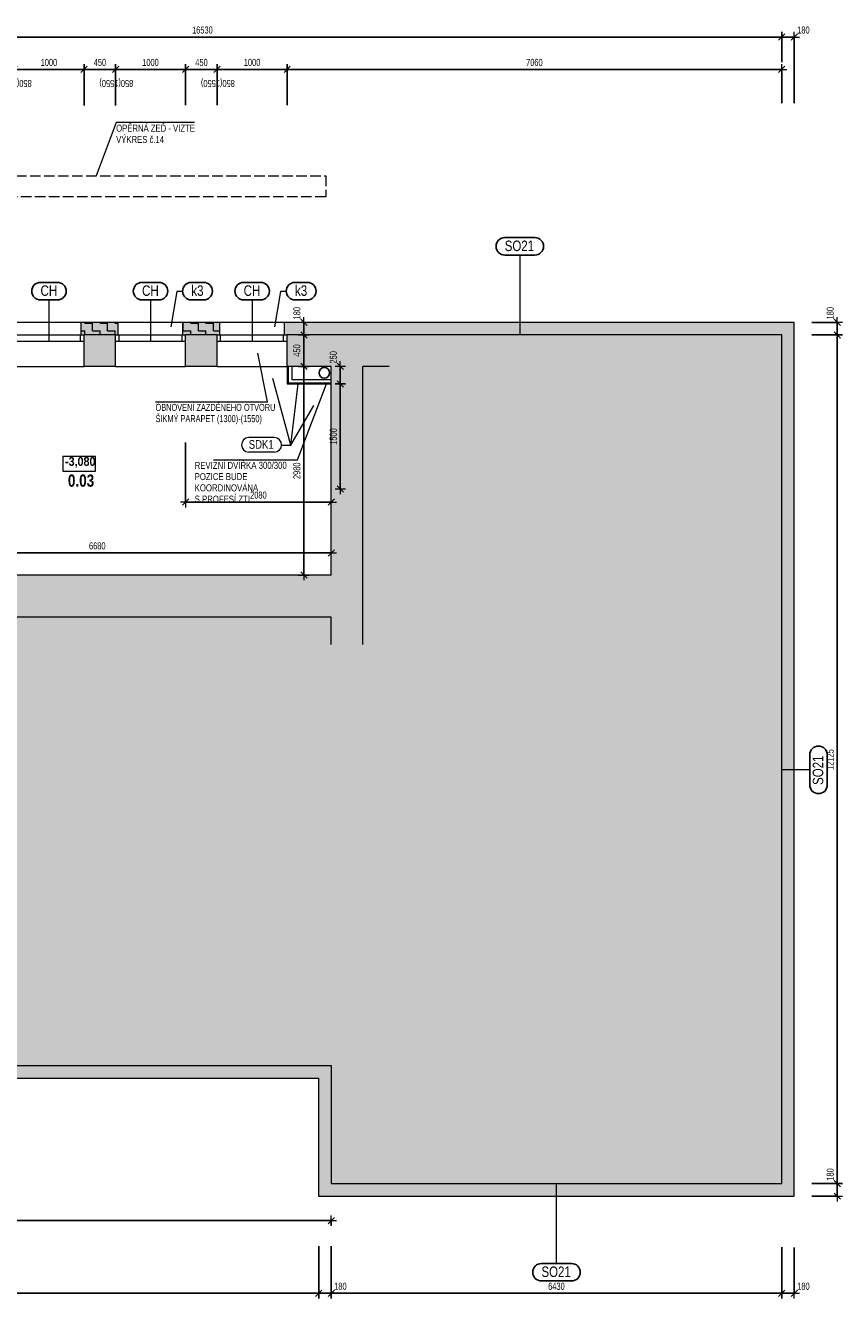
# Model space of a CAD drawing. Header units: millimetres. Extents: x -97971 to 48677, y -63570 to -5533.
# Tile 28 of 65: x -65972 to -54308, y -25274 to -7084. Entities that reach past the tile are written whole.
import ezdxf

# ---------------------------------------------------------------- set-up
doc = ezdxf.new("R2010")
doc.units = ezdxf.units.MM
doc.header["$PDMODE"] = 65
doc.linetypes.add('Carkovana 2x_1', pattern=[200, 150, -50])
for name, color, linetype, lineweight in [('XR$1$1.PP - NÁVRH_1', 7, 'Continuous', 25), ('XR$2$KOTY_1', 7, 'Continuous', 25), ('XR$4$VÝPLNĚ_1', 7, 'Continuous', 25), ('XR$7$FILING ___1', 7, 'Continuous', 25), ('XR$8$TZB ___1', 7, 'Continuous', 25)]:
    doc.layers.add(name, color=color, linetype=linetype, lineweight=lineweight)
doc.styles.add('ARIAL', font='ARIAL.TTF')
doc.styles.add('Arial Black', font='Arial Black')
doc.styles.add('ARIALNARROW', font='ARIALN.TTF')
doc.dimstyles.new('DIMSTYLE_3', dxfattribs={"dimtxt": 100, "dimasz": 150, "dimexe": 0, "dimexo": 0, "dimgap": 50, "dimtad": 2, "dimdec": 0, "dimrnd": 5, "dimzin": 12, "dimdsep": 46, "dimtxsty": 'ARIALNARROW', "dimblk1": 'ALL_ML_STRICH', "dimblk2": 'ALL_ML_STRICH', "dimsah": 1, "dimcen": 0, "dimclrd": 6, "dimclre": 6, "dimclrt": 6, "dimadec": 0, "dimazin": 0, "dimtfac": 1, "dimtdec": 0, "dimtix": 1, "dimtmove": 2, "dimatfit": 3, "dimfxl": 0, "dimtzin": 0, "dimlwd": 0, "dimlwe": 13, "dimarcsym": 0})
doc.dimstyles.new('DIMSTYLE_5', dxfattribs={"dimtxt": 100, "dimasz": 150, "dimexe": 0, "dimexo": 0, "dimgap": 50, "dimtad": 2, "dimdec": 0, "dimrnd": 5, "dimzin": 12, "dimdsep": 46, "dimtxsty": 'ARIALNARROW', "dimblk1": 'ALL_ML_STRICH', "dimblk2": 'ALL_ML_STRICH', "dimsah": 1, "dimcen": 0, "dimclrd": 6, "dimclre": 6, "dimclrt": 6, "dimadec": 0, "dimazin": 0, "dimtfac": 1, "dimtdec": 0, "dimtix": 1, "dimtmove": 2, "dimatfit": 3, "dimfxl": 0, "dimtvp": 1.2, "dimtzin": 0, "dimlwd": 0, "dimlwe": 13, "dimarcsym": 0})
pattern_1 = [(0, (216, 216), (108, 108), [108, -108]), (90, (216, 216), (-108, 108), [108, -108])]

# ---------------------------------------------------------------- blocks, each defined once
blk = doc.blocks.new('ALL_ML_STRICH')
at = {"color": 0, "linetype": 'ByBlock', "lineweight": -2}
for p, q in [((-1, 0), (0.5, 0)), ((-0.3, -0.3), (0.3, 0.3)), ((0, -0.5), (0, 0.5))]:
    blk.add_line(p, q, dxfattribs=at)
blk = doc.blocks.new('*D207')
at = {"layer": 'DEFPOINTS', "color": 6, "linetype": 'Continuous', "lineweight": 13}
for p in [(-63726, -11326), (-61997, -11326), (-63686, -11506)]:
    blk.add_point(p, dxfattribs=at)
at = {"layer": 'XR$2$KOTY_1', "color": 6, "linetype": 'Continuous', "lineweight": -2}
for p, q in [((-61997, -11326), (-61997, -11326)), ((-61997, -11326), (-61997, -11506)), ((-61997, -11506), (-61997, -11506))]:
    blk.add_line(p, q, dxfattribs=at)
at = {"layer": 'XR$2$KOTY_1', "color": 6, "linetype": 'Continuous', "lineweight": 13, "xscale": 150, "yscale": 150, "zscale": 150}
for p, rotation in [((-61997, -11326), 90), ((-61997, -11506), 270)]:
    blk.add_blockref('ALL_ML_STRICH', p, dxfattribs=dict(at, rotation=rotation))
at = {"layer": 'XR$2$KOTY_1', "color": 6, "linetype": 'Continuous', "lineweight": 13, "insert": (-62097, -11196), "char_height": 100, "width": 243.43, "attachment_point": 5, "rotation": 90, "style": 'ARIALNARROW'}
blk.add_mtext('\\W0.81;\\A1;{180}', dxfattribs=at)
blk = doc.blocks.new('*D208')
at = {"layer": 'DEFPOINTS', "color": 6, "linetype": 'Continuous', "lineweight": 13}
for p in [(-63686, -11506), (-61997, -11506), (-61606, -11956)]:
    blk.add_point(p, dxfattribs=at)
at = {"layer": 'XR$2$KOTY_1', "color": 6, "linetype": 'Continuous', "lineweight": -2}
for p, q in [((-61997, -11506), (-61997, -11506)), ((-61997, -11506), (-61997, -11956)), ((-61997, -11956), (-61997, -11956))]:
    blk.add_line(p, q, dxfattribs=at)
at = {"layer": 'XR$2$KOTY_1', "color": 6, "linetype": 'Continuous', "lineweight": 13, "xscale": 150, "yscale": 150, "zscale": 150}
for p, rotation in [((-61997, -11506), 90), ((-61997, -11956), 270)]:
    blk.add_blockref('ALL_ML_STRICH', p, dxfattribs=dict(at, rotation=rotation))
at = {"layer": 'XR$2$KOTY_1', "color": 6, "linetype": 'Continuous', "lineweight": 13, "insert": (-62097, -11729), "char_height": 100, "width": 243.43, "attachment_point": 5, "rotation": 90, "style": 'ARIALNARROW'}
blk.add_mtext('\\W0.81;\\A1;{450}', dxfattribs=at)
blk = doc.blocks.new('*D209')
at = {"layer": 'DEFPOINTS', "color": 6, "linetype": 'Continuous', "lineweight": 13}
for p in [(-61997, -11956), (-61606, -11956), (-61606, -14936)]:
    blk.add_point(p, dxfattribs=at)
at = {"layer": 'XR$2$KOTY_1', "color": 6, "linetype": 'Continuous', "lineweight": -2}
for p, q in [((-61997, -11956), (-61997, -11956)), ((-61997, -11956), (-61997, -14936)), ((-61997, -14936), (-61997, -14936))]:
    blk.add_line(p, q, dxfattribs=at)
at = {"layer": 'XR$2$KOTY_1', "color": 6, "linetype": 'Continuous', "lineweight": 13, "xscale": 150, "yscale": 150, "zscale": 150}
for p, rotation in [((-61997, -11956), 90), ((-61997, -14936), 270)]:
    blk.add_blockref('ALL_ML_STRICH', p, dxfattribs=dict(at, rotation=rotation))
at = {"layer": 'XR$2$KOTY_1', "color": 6, "linetype": 'Continuous', "lineweight": 13, "insert": (-62097, -13447), "char_height": 100, "width": 324.57, "attachment_point": 5, "rotation": 90, "style": 'ARIALNARROW'}
blk.add_mtext('\\W0.81;\\A1;{2980}', dxfattribs=at)
blk = doc.blocks.new('*D212')
at = {"layer": 'DEFPOINTS', "color": 6, "linetype": 'Continuous', "lineweight": 13}
for p in [(-55176, -23631), (-54996, -23811), (-54996, -25199)]:
    blk.add_point(p, dxfattribs=at)
at = {"layer": 'XR$2$KOTY_1', "color": 6, "linetype": 'Continuous', "lineweight": -2}
for p, q in [((-55176, -24541), (-55176, -25199)), ((-54996, -24542), (-54996, -25199)), ((-54996, -25199), (-55176, -25199))]:
    blk.add_line(p, q, dxfattribs=at)
at = {"layer": 'XR$2$KOTY_1', "color": 6, "linetype": 'Continuous', "lineweight": 13, "xscale": 150, "yscale": 150, "zscale": 150}
for p, rotation in [((-55176, -25199), 180), ((-54996, -25199), 360)]:
    blk.add_blockref('ALL_ML_STRICH', p, dxfattribs=dict(at, rotation=rotation))
at = {"layer": 'XR$2$KOTY_1', "color": 6, "linetype": 'Continuous', "lineweight": 13, "insert": (-54866, -25099), "char_height": 100, "width": 243.43, "attachment_point": 5, "style": 'ARIALNARROW'}
blk.add_mtext('\\W0.81;\\A1;{180}', dxfattribs=at)
blk = doc.blocks.new('*D213')
at = {"layer": 'DEFPOINTS', "color": 6, "linetype": 'Continuous', "lineweight": 13}
for p in [(-61606, -23631), (-55176, -23631), (-55176, -25199)]:
    blk.add_point(p, dxfattribs=at)
at = {"layer": 'XR$2$KOTY_1', "color": 6, "linetype": 'Continuous', "lineweight": -2}
for p, q in [((-61606, -24526), (-61606, -25199)), ((-55176, -24541), (-55176, -25199)), ((-55176, -25199), (-61606, -25199))]:
    blk.add_line(p, q, dxfattribs=at)
at = {"layer": 'XR$2$KOTY_1', "color": 6, "linetype": 'Continuous', "lineweight": 13, "xscale": 150, "yscale": 150, "zscale": 150}
for p, rotation in [((-61606, -25199), 180), ((-55176, -25199), 360)]:
    blk.add_blockref('ALL_ML_STRICH', p, dxfattribs=dict(at, rotation=rotation))
at = {"layer": 'XR$2$KOTY_1', "color": 6, "linetype": 'Continuous', "lineweight": 13, "insert": (-58392, -25099), "char_height": 100, "width": 324.57, "attachment_point": 5, "style": 'ARIALNARROW'}
blk.add_mtext('\\W0.81;\\A1;{6430}', dxfattribs=at)
blk = doc.blocks.new('*D214')
at = {"layer": 'DEFPOINTS', "color": 6, "linetype": 'Continuous', "lineweight": 13}
for p in [(-61606, -23631), (-61786, -23811), (-61606, -25199)]:
    blk.add_point(p, dxfattribs=at)
at = {"layer": 'XR$2$KOTY_1', "color": 6, "linetype": 'Continuous', "lineweight": -2}
for p, q in [((-61786, -24526), (-61786, -25199)), ((-61606, -24526), (-61606, -25199)), ((-61606, -25199), (-61786, -25199))]:
    blk.add_line(p, q, dxfattribs=at)
at = {"layer": 'XR$2$KOTY_1', "color": 6, "linetype": 'Continuous', "lineweight": 13, "xscale": 150, "yscale": 150, "zscale": 150}
for p, rotation in [((-61786, -25199), 180), ((-61606, -25199), 360)]:
    blk.add_blockref('ALL_ML_STRICH', p, dxfattribs=dict(at, rotation=rotation))
at = {"layer": 'XR$2$KOTY_1', "color": 6, "linetype": 'Continuous', "lineweight": 13, "insert": (-61476, -25099), "char_height": 100, "width": 243.43, "attachment_point": 5, "style": 'ARIALNARROW'}
blk.add_mtext('\\W0.81;\\A1;{180}', dxfattribs=at)
blk = doc.blocks.new('*D215')
at = {"layer": 'DEFPOINTS', "color": 6, "linetype": 'Continuous', "lineweight": 13}
for p in [(-90111, -23811), (-61786, -23811), (-61786, -25199)]:
    blk.add_point(p, dxfattribs=at)
at = {"layer": 'XR$2$KOTY_1', "color": 6, "linetype": 'Continuous', "lineweight": -2}
for p, q in [((-90111, -24458), (-90111, -25199)), ((-61786, -24526), (-61786, -25199)), ((-61786, -25199), (-90111, -25199))]:
    blk.add_line(p, q, dxfattribs=at)
at = {"layer": 'XR$2$KOTY_1', "color": 6, "linetype": 'Continuous', "lineweight": 13, "xscale": 150, "yscale": 150, "zscale": 150}
for p, rotation in [((-90111, -25199), 180), ((-61786, -25199), 360)]:
    blk.add_blockref('ALL_ML_STRICH', p, dxfattribs=dict(at, rotation=rotation))
at = {"layer": 'XR$2$KOTY_1', "color": 6, "linetype": 'Continuous', "lineweight": 13, "insert": (-75953, -25099), "char_height": 100, "width": 405.71, "attachment_point": 5, "style": 'ARIALNARROW'}
blk.add_mtext('\\W0.81;\\A1;{28325}', dxfattribs=at)
blk = doc.blocks.new('*D219')
at = {"layer": 'DEFPOINTS', "color": 6, "linetype": 'Continuous', "lineweight": 13}
for p in [(-54996, -11326), (-54383, -11326), (-55176, -11506)]:
    blk.add_point(p, dxfattribs=at)
at = {"layer": 'XR$2$KOTY_1', "color": 6, "linetype": 'Continuous', "lineweight": -2}
for p, q in [((-54746, -11326), (-54383, -11326)), ((-54383, -11326), (-54383, -11506)), ((-54746, -11506), (-54383, -11506))]:
    blk.add_line(p, q, dxfattribs=at)
at = {"layer": 'XR$2$KOTY_1', "color": 6, "linetype": 'Continuous', "lineweight": 13, "xscale": 150, "yscale": 150, "zscale": 150}
for p, rotation in [((-54383, -11326), 90), ((-54383, -11506), 270)]:
    blk.add_blockref('ALL_ML_STRICH', p, dxfattribs=dict(at, rotation=rotation))
at = {"layer": 'XR$2$KOTY_1', "color": 6, "linetype": 'Continuous', "lineweight": 13, "insert": (-54483, -11196), "char_height": 100, "width": 243.43, "attachment_point": 5, "rotation": 90, "style": 'ARIALNARROW'}
blk.add_mtext('\\W0.81;\\A1;{180}', dxfattribs=at)
blk = doc.blocks.new('*D220')
at = {"layer": 'DEFPOINTS', "color": 6, "linetype": 'Continuous', "lineweight": 13}
for p in [(-55176, -11506), (-54383, -11506), (-55176, -23631)]:
    blk.add_point(p, dxfattribs=at)
at = {"layer": 'XR$2$KOTY_1', "color": 6, "linetype": 'Continuous', "lineweight": -2}
for p, q in [((-54746, -11506), (-54383, -11506)), ((-54383, -11506), (-54383, -23631)), ((-54746, -23631), (-54383, -23631))]:
    blk.add_line(p, q, dxfattribs=at)
at = {"layer": 'XR$2$KOTY_1', "color": 6, "linetype": 'Continuous', "lineweight": 13, "xscale": 150, "yscale": 150, "zscale": 150}
for p, rotation in [((-54383, -11506), 90), ((-54383, -23631), 270)]:
    blk.add_blockref('ALL_ML_STRICH', p, dxfattribs=dict(at, rotation=rotation))
at = {"layer": 'XR$2$KOTY_1', "color": 6, "linetype": 'Continuous', "lineweight": 13, "insert": (-54483, -17574), "char_height": 100, "width": 405.71, "attachment_point": 5, "rotation": 90, "style": 'ARIALNARROW'}
blk.add_mtext('\\W0.81;\\A1;{12125}', dxfattribs=at)
blk = doc.blocks.new('*D221')
at = {"layer": 'DEFPOINTS', "color": 6, "linetype": 'Continuous', "lineweight": 13}
for p in [(-55176, -23631), (-54383, -23631), (-54996, -23811)]:
    blk.add_point(p, dxfattribs=at)
at = {"layer": 'XR$2$KOTY_1', "color": 6, "linetype": 'Continuous', "lineweight": -2}
for p, q in [((-54746, -23631), (-54383, -23631)), ((-54383, -23631), (-54383, -23811)), ((-54746, -23811), (-54383, -23811))]:
    blk.add_line(p, q, dxfattribs=at)
at = {"layer": 'XR$2$KOTY_1', "color": 6, "linetype": 'Continuous', "lineweight": 13, "xscale": 150, "yscale": 150, "zscale": 150}
for p, rotation in [((-54383, -23631), 90), ((-54383, -23811), 270)]:
    blk.add_blockref('ALL_ML_STRICH', p, dxfattribs=dict(at, rotation=rotation))
at = {"layer": 'XR$2$KOTY_1', "color": 6, "linetype": 'Continuous', "lineweight": 13, "insert": (-54483, -23501), "char_height": 100, "width": 243.43, "attachment_point": 5, "rotation": 90, "style": 'ARIALNARROW'}
blk.add_mtext('\\W0.81;\\A1;{180}', dxfattribs=at)
blk = doc.blocks.new('*D251')
at = {"layer": 'DEFPOINTS', "color": 6, "linetype": 'Continuous', "lineweight": 13}
for p in [(-63686, -12206), (-61606, -13706), (-61606, -13895)]:
    blk.add_point(p, dxfattribs=at)
at = {"layer": 'XR$2$KOTY_1', "color": 6, "linetype": 'Continuous', "lineweight": -2}
for p, q in [((-63686, -13045), (-63686, -13895)), ((-61606, -13895), (-63686, -13895)), ((-61606, -13895), (-61606, -13895))]:
    blk.add_line(p, q, dxfattribs=at)
at = {"layer": 'XR$2$KOTY_1', "color": 6, "linetype": 'Continuous', "lineweight": 13, "xscale": 150, "yscale": 150, "zscale": 150}
for p, rotation in [((-63686, -13895), 180), ((-61606, -13895), 360)]:
    blk.add_blockref('ALL_ML_STRICH', p, dxfattribs=dict(at, rotation=rotation))
at = {"layer": 'XR$2$KOTY_1', "color": 6, "linetype": 'Continuous', "lineweight": 13, "insert": (-62647, -13795), "char_height": 100, "width": 324.57, "attachment_point": 5, "style": 'ARIALNARROW'}
blk.add_mtext('\\W0.81;\\A1;{2080}', dxfattribs=at)
blk = doc.blocks.new('*D252')
at = {"layer": 'DEFPOINTS', "color": 6, "linetype": 'Continuous', "lineweight": 13}
for p in [(-61606, -11956), (-61477, -11956), (-61606, -12206)]:
    blk.add_point(p, dxfattribs=at)
at = {"layer": 'XR$2$KOTY_1', "color": 6, "linetype": 'Continuous', "lineweight": -2}
for p, q in [((-61477, -11956), (-61477, -11956)), ((-61477, -11956), (-61477, -12206)), ((-61477, -12206), (-61477, -12206))]:
    blk.add_line(p, q, dxfattribs=at)
at = {"layer": 'XR$2$KOTY_1', "color": 6, "linetype": 'Continuous', "lineweight": 13, "xscale": 150, "yscale": 150, "zscale": 150}
for p, rotation in [((-61477, -11956), 90), ((-61477, -12206), 270)]:
    blk.add_blockref('ALL_ML_STRICH', p, dxfattribs=dict(at, rotation=rotation))
at = {"layer": 'XR$2$KOTY_1', "color": 6, "linetype": 'Continuous', "lineweight": 13, "insert": (-61577, -11826), "char_height": 100, "width": 243.43, "attachment_point": 5, "rotation": 90, "style": 'ARIALNARROW'}
blk.add_mtext('\\W0.81;\\A1;{250}', dxfattribs=at)
blk = doc.blocks.new('*D253')
at = {"layer": 'DEFPOINTS', "color": 6, "linetype": 'Continuous', "lineweight": 13}
for p in [(-61606, -12206), (-61477, -12206), (-61606, -13706)]:
    blk.add_point(p, dxfattribs=at)
at = {"layer": 'XR$2$KOTY_1', "color": 6, "linetype": 'Continuous', "lineweight": -2}
for p, q in [((-61477, -12206), (-61477, -12206)), ((-61477, -12206), (-61477, -13706)), ((-61477, -13706), (-61477, -13706))]:
    blk.add_line(p, q, dxfattribs=at)
at = {"layer": 'XR$2$KOTY_1', "color": 6, "linetype": 'Continuous', "lineweight": 13, "xscale": 150, "yscale": 150, "zscale": 150}
for p, rotation in [((-61477, -12206), 90), ((-61477, -13706), 270)]:
    blk.add_blockref('ALL_ML_STRICH', p, dxfattribs=dict(at, rotation=rotation))
at = {"layer": 'XR$2$KOTY_1', "color": 6, "linetype": 'Continuous', "lineweight": 13, "insert": (-61577, -12957), "char_height": 100, "width": 324.57, "attachment_point": 5, "rotation": 90, "style": 'ARIALNARROW'}
blk.add_mtext('\\W0.81;\\A1;{1500}', dxfattribs=at)
blk = doc.blocks.new('*D259')
at = {"layer": 'DEFPOINTS', "color": 6, "linetype": 'Continuous', "lineweight": 13}
for p in [(-54996, -7250), (-54996, -11326), (-55176, -11506)]:
    blk.add_point(p, dxfattribs=at)
at = {"layer": 'XR$2$KOTY_1', "color": 6, "linetype": 'Continuous', "lineweight": -2}
for p, q in [((-55176, -7608), (-55176, -7250)), ((-54996, -7250), (-55176, -7250)), ((-54996, -8194), (-54996, -7250))]:
    blk.add_line(p, q, dxfattribs=at)
at = {"layer": 'XR$2$KOTY_1', "color": 6, "linetype": 'Continuous', "lineweight": 13, "xscale": 150, "yscale": 150, "zscale": 150}
for p, rotation in [((-55176, -7250), 180), ((-54996, -7250), 360)]:
    blk.add_blockref('ALL_ML_STRICH', p, dxfattribs=dict(at, rotation=rotation))
at = {"layer": 'XR$2$KOTY_1', "color": 6, "linetype": 'Continuous', "lineweight": 13, "insert": (-54866, -7150), "char_height": 100, "width": 243.43, "attachment_point": 5, "style": 'ARIALNARROW'}
blk.add_mtext('\\W0.81;\\A1;{180}', dxfattribs=at)
blk = doc.blocks.new('*D260')
at = {"layer": 'DEFPOINTS', "color": 6, "linetype": 'Continuous', "lineweight": 13}
for p in [(-55176, -7250), (-71706, -9256), (-55176, -11506)]:
    blk.add_point(p, dxfattribs=at)
at = {"layer": 'XR$2$KOTY_1', "color": 6, "linetype": 'Continuous', "lineweight": -2}
for p, q in [((-71706, -7538), (-71706, -7250)), ((-55176, -7250), (-71706, -7250)), ((-55176, -7608), (-55176, -7250))]:
    blk.add_line(p, q, dxfattribs=at)
at = {"layer": 'XR$2$KOTY_1', "color": 6, "linetype": 'Continuous', "lineweight": 13, "xscale": 150, "yscale": 150, "zscale": 150}
for p, rotation in [((-71706, -7250), 180), ((-55176, -7250), 360)]:
    blk.add_blockref('ALL_ML_STRICH', p, dxfattribs=dict(at, rotation=rotation))
at = {"layer": 'XR$2$KOTY_1', "color": 6, "linetype": 'Continuous', "lineweight": 13, "insert": (-63446, -7150), "char_height": 100, "width": 405.71, "attachment_point": 5, "style": 'ARIALNARROW'}
blk.add_mtext('\\W0.81;\\A1;{16530}', dxfattribs=at)
blk = doc.blocks.new('*D264')
at = {"layer": 'DEFPOINTS', "color": 6, "linetype": 'Continuous', "lineweight": 13}
for p in [(-55176, -7713), (-55176, -11506), (-62236, -11956)]:
    blk.add_point(p, dxfattribs=at)
at = {"layer": 'XR$2$KOTY_1', "color": 6, "linetype": 'Continuous', "lineweight": -2}
for p, q in [((-62236, -8221), (-62236, -7713)), ((-55176, -7713), (-62236, -7713)), ((-55176, -8194), (-55176, -7713))]:
    blk.add_line(p, q, dxfattribs=at)
at = {"layer": 'XR$2$KOTY_1', "color": 6, "linetype": 'Continuous', "lineweight": 13, "xscale": 150, "yscale": 150, "zscale": 150}
for p, rotation in [((-62236, -7713), 180), ((-55176, -7713), 360)]:
    blk.add_blockref('ALL_ML_STRICH', p, dxfattribs=dict(at, rotation=rotation))
at = {"layer": 'XR$2$KOTY_1', "color": 6, "linetype": 'Continuous', "lineweight": 13, "insert": (-58707, -7613), "char_height": 100, "width": 324.57, "attachment_point": 5, "style": 'ARIALNARROW'}
blk.add_mtext('\\W0.81;\\A1;{7060}', dxfattribs=at)
blk = doc.blocks.new('*D265')
at = {"layer": 'DEFPOINTS', "color": 6, "linetype": 'Continuous', "lineweight": 13}
for p in [(-62236, -7713), (-63236, -11956), (-62236, -11956)]:
    blk.add_point(p, dxfattribs=at)
at = {"layer": 'XR$2$KOTY_1', "color": 6, "linetype": 'Continuous', "lineweight": -2}
for p, q in [((-63236, -8221), (-63236, -7713)), ((-62236, -7713), (-63236, -7713)), ((-62236, -8221), (-62236, -7713))]:
    blk.add_line(p, q, dxfattribs=at)
at = {"layer": 'XR$2$KOTY_1', "color": 6, "linetype": 'Continuous', "lineweight": 13, "xscale": 150, "yscale": 150, "zscale": 150}
for p, rotation in [((-63236, -7713), 180), ((-62236, -7713), 360)]:
    blk.add_blockref('ALL_ML_STRICH', p, dxfattribs=dict(at, rotation=rotation))
at = {"layer": 'XR$2$KOTY_1', "color": 6, "linetype": 'Continuous', "lineweight": 13, "insert": (-62737, -7613), "char_height": 100, "width": 324.57, "attachment_point": 5, "style": 'ARIALNARROW'}
blk.add_mtext('\\W0.81;\\A1;{1000}', dxfattribs=at)
at = {"layer": 'XR$2$KOTY_1', "color": 6, "linetype": 'Continuous', "lineweight": 13, "insert": (-62983, -7963), "char_height": 100, "width": 5, "attachment_point": 1, "rotation": 180, "line_spacing_factor": 0.60241, "style": 'ARIALNARROW'}
blk.add_mtext('\\W0.81;850(1550)', dxfattribs=at)
blk = doc.blocks.new('*D266')
at = {"layer": 'DEFPOINTS', "color": 6, "linetype": 'Continuous', "lineweight": 13}
for p in [(-63236, -7713), (-63686, -11956), (-63236, -11956)]:
    blk.add_point(p, dxfattribs=at)
at = {"layer": 'XR$2$KOTY_1', "color": 6, "linetype": 'Continuous', "lineweight": -2}
for p, q in [((-63686, -8221), (-63686, -7713)), ((-63236, -7713), (-63686, -7713)), ((-63236, -8221), (-63236, -7713))]:
    blk.add_line(p, q, dxfattribs=at)
at = {"layer": 'XR$2$KOTY_1', "color": 6, "linetype": 'Continuous', "lineweight": 13, "xscale": 150, "yscale": 150, "zscale": 150}
for p, rotation in [((-63686, -7713), 180), ((-63236, -7713), 360)]:
    blk.add_blockref('ALL_ML_STRICH', p, dxfattribs=dict(at, rotation=rotation))
at = {"layer": 'XR$2$KOTY_1', "color": 6, "linetype": 'Continuous', "lineweight": 13, "insert": (-63459, -7613), "char_height": 100, "width": 243.43, "attachment_point": 5, "style": 'ARIALNARROW'}
blk.add_mtext('\\W0.81;\\A1;{450}', dxfattribs=at)
blk = doc.blocks.new('*D267')
at = {"layer": 'DEFPOINTS', "color": 6, "linetype": 'Continuous', "lineweight": 13}
for p in [(-63686, -7713), (-64686, -11956), (-63686, -11956)]:
    blk.add_point(p, dxfattribs=at)
at = {"layer": 'XR$2$KOTY_1', "color": 6, "linetype": 'Continuous', "lineweight": -2}
for p, q in [((-64686, -8226), (-64686, -7713)), ((-63686, -7713), (-64686, -7713)), ((-63686, -8221), (-63686, -7713))]:
    blk.add_line(p, q, dxfattribs=at)
at = {"layer": 'XR$2$KOTY_1', "color": 6, "linetype": 'Continuous', "lineweight": 13, "xscale": 150, "yscale": 150, "zscale": 150}
for p, rotation in [((-64686, -7713), 180), ((-63686, -7713), 360)]:
    blk.add_blockref('ALL_ML_STRICH', p, dxfattribs=dict(at, rotation=rotation))
at = {"layer": 'XR$2$KOTY_1', "color": 6, "linetype": 'Continuous', "lineweight": 13, "insert": (-64187, -7613), "char_height": 100, "width": 324.57, "attachment_point": 5, "style": 'ARIALNARROW'}
blk.add_mtext('\\W0.81;\\A1;{1000}', dxfattribs=at)
at = {"layer": 'XR$2$KOTY_1', "color": 6, "linetype": 'Continuous', "lineweight": 13, "insert": (-64433, -7963), "char_height": 100, "width": 5, "attachment_point": 1, "rotation": 180, "line_spacing_factor": 0.60241, "style": 'ARIALNARROW'}
blk.add_mtext('\\W0.81;850(1550)', dxfattribs=at)
blk = doc.blocks.new('*D268')
at = {"layer": 'DEFPOINTS', "color": 6, "linetype": 'Continuous', "lineweight": 13}
for p in [(-64686, -7713), (-65136, -11956), (-64686, -11956)]:
    blk.add_point(p, dxfattribs=at)
at = {"layer": 'XR$2$KOTY_1', "color": 6, "linetype": 'Continuous', "lineweight": -2}
for p, q in [((-65136, -8228), (-65136, -7713)), ((-64686, -7713), (-65136, -7713)), ((-64686, -8226), (-64686, -7713))]:
    blk.add_line(p, q, dxfattribs=at)
at = {"layer": 'XR$2$KOTY_1', "color": 6, "linetype": 'Continuous', "lineweight": 13, "xscale": 150, "yscale": 150, "zscale": 150}
for p, rotation in [((-65136, -7713), 180), ((-64686, -7713), 360)]:
    blk.add_blockref('ALL_ML_STRICH', p, dxfattribs=dict(at, rotation=rotation))
at = {"layer": 'XR$2$KOTY_1', "color": 6, "linetype": 'Continuous', "lineweight": 13, "insert": (-64909, -7613), "char_height": 100, "width": 243.43, "attachment_point": 5, "style": 'ARIALNARROW'}
blk.add_mtext('\\W0.81;\\A1;{450}', dxfattribs=at)
blk = doc.blocks.new('*D269')
at = {"layer": 'DEFPOINTS', "color": 6, "linetype": 'Continuous', "lineweight": 13}
for p in [(-65136, -7713), (-66136, -11956), (-65136, -11956)]:
    blk.add_point(p, dxfattribs=at)
at = {"layer": 'XR$2$KOTY_1', "color": 6, "linetype": 'Continuous', "lineweight": -2}
for p, q in [((-66136, -8234), (-66136, -7713)), ((-65136, -7713), (-66136, -7713)), ((-65136, -8228), (-65136, -7713))]:
    blk.add_line(p, q, dxfattribs=at)
at = {"layer": 'XR$2$KOTY_1', "color": 6, "linetype": 'Continuous', "lineweight": 13, "xscale": 150, "yscale": 150, "zscale": 150}
for p, rotation in [((-66136, -7713), 180), ((-65136, -7713), 360)]:
    blk.add_blockref('ALL_ML_STRICH', p, dxfattribs=dict(at, rotation=rotation))
at = {"layer": 'XR$2$KOTY_1', "color": 6, "linetype": 'Continuous', "lineweight": 13, "insert": (-65637, -7613), "char_height": 100, "width": 324.57, "attachment_point": 5, "style": 'ARIALNARROW'}
blk.add_mtext('\\W0.81;\\A1;{1000}', dxfattribs=at)
at = {"layer": 'XR$2$KOTY_1', "color": 6, "linetype": 'Continuous', "lineweight": 13, "insert": (-65883, -7963), "char_height": 100, "width": 5, "attachment_point": 1, "rotation": 180, "line_spacing_factor": 0.60241, "style": 'ARIALNARROW'}
blk.add_mtext('\\W0.81;850(1550)', dxfattribs=at)
blk = doc.blocks.new('*D278')
at = {"layer": 'DEFPOINTS', "color": 6, "linetype": 'Continuous', "lineweight": 13}
for p in [(-61606, -14621), (-68286, -14936), (-61606, -14936)]:
    blk.add_point(p, dxfattribs=at)
at = {"layer": 'XR$2$KOTY_1', "color": 6, "linetype": 'Continuous', "lineweight": -2}
for p, q in [((-68286, -14621), (-68286, -14621)), ((-61606, -14621), (-68286, -14621)), ((-61606, -14621), (-61606, -14621))]:
    blk.add_line(p, q, dxfattribs=at)
at = {"layer": 'XR$2$KOTY_1', "color": 6, "linetype": 'Continuous', "lineweight": 13, "xscale": 150, "yscale": 150, "zscale": 150}
for p, rotation in [((-68286, -14621), 180), ((-61606, -14621), 360)]:
    blk.add_blockref('ALL_ML_STRICH', p, dxfattribs=dict(at, rotation=rotation))
at = {"layer": 'XR$2$KOTY_1', "color": 6, "linetype": 'Continuous', "lineweight": 13, "insert": (-64947, -14521), "char_height": 100, "width": 324.57, "attachment_point": 5, "style": 'ARIALNARROW'}
blk.add_mtext('\\W0.81;\\A1;{6680}', dxfattribs=at)
blk = doc.blocks.new('*D373')
at = {"layer": 'DEFPOINTS', "color": 6, "linetype": 'Continuous', "lineweight": 13}
for p in [(-71061, -21496), (-61606, -21946), (-61606, -24160)]:
    blk.add_point(p, dxfattribs=at)
at = {"layer": 'XR$2$KOTY_1', "color": 6, "linetype": 'Continuous', "lineweight": -2}
for p, q in [((-71061, -23584), (-71061, -24160)), ((-61606, -24160), (-71061, -24160)), ((-61606, -24223), (-61606, -24160))]:
    blk.add_line(p, q, dxfattribs=at)
at = {"layer": 'XR$2$KOTY_1', "color": 6, "linetype": 'Continuous', "lineweight": 13, "xscale": 150, "yscale": 150, "zscale": 150}
for p, rotation in [((-71061, -24160), 180), ((-61606, -24160), 360)]:
    blk.add_blockref('ALL_ML_STRICH', p, dxfattribs=dict(at, rotation=rotation))
at = {"layer": 'XR$2$KOTY_1', "color": 6, "linetype": 'Continuous', "lineweight": 13, "insert": (-66335, -24060), "char_height": 100, "width": 324.57, "attachment_point": 5, "style": 'ARIALNARROW'}
blk.add_mtext('\\W0.81;\\A1;{9455}', dxfattribs=at)

msp = doc.modelspace()

# ---------------------------------------------------------------- hatches: boundary and pattern name
at = {"layer": 'XR$7$FILING ___1', "linetype": 'Continuous', "lineweight": 13}
for color, points in [(11, [(-61786.3, -23811.3), (-54996.3, -23811.3), (-54996.3, -11326.3), (-62276.3, -11326.3), (-62276.3, -11506.3), (-55176.3, -11506.3), (-55176.3, -23631.3), (-61606.3, -23631.3), (-61606.3, -21946.3), (-71131.3, -21946.3), (-71131.3, -22126.3), (-61786.3, -22126.3)]), (11, [(-65176.3, -11506.3), (-64646.3, -11506.3), (-64646.3, -11326.3), (-65176.3, -11326.3)]), (11, [(-63196.3, -11326.3), (-63726.3, -11326.3), (-63726.3, -11506.3), (-63196.3, -11506.3)]), (254, [(-70239.1, -21946.3), (-61606.3, -21946.3), (-61606.3, -23631.3), (-55176.3, -23631.3), (-55176.3, -11506.3), (-60778.5, -11506.3), (-60778.5, -11956.3), (-61156.3, -11956.3), (-61156.3, -15930.8), (-61606.3, -15930.8), (-61606.3, -15536.3), (-70461.3, -15536.3), (-70461.3, -21496.3), (-70239.1, -21496.3)])]:
    msp.add_hatch(color=color, dxfattribs=at).paths.add_polyline_path(points, flags=0)
h = msp.add_hatch(dxfattribs=at)
h.set_pattern_fill('VZOR', scale=108, style=0, pattern_type=2)
h.set_pattern_definition(pattern_1)
h.paths.add_polyline_path([(-61786.3, -23811.3), (-54996.3, -23811.3), (-54996.3, -11326.3), (-62276.3, -11326.3), (-62276.3, -11506.3), (-55176.3, -11506.3), (-55176.3, -23631.3), (-61606.3, -23631.3), (-61606.3, -21946.3), (-71131.3, -21946.3), (-71131.3, -22126.3), (-61786.3, -22126.3)], flags=0)
h = msp.add_hatch(dxfattribs=at)
h.set_pattern_fill('VZOR', scale=108, style=0, pattern_type=2)
h.set_pattern_definition(pattern_1)
h.paths.add_polyline_path([(-65176.3, -11506.3), (-64646.3, -11506.3), (-64646.3, -11326.3), (-65176.3, -11326.3)], flags=0)
h = msp.add_hatch(dxfattribs=at)
h.set_pattern_fill('VZOR', scale=108, style=0, pattern_type=2)
h.set_pattern_definition(pattern_1)
h.paths.add_polyline_path([(-63196.3, -11326.3), (-63726.3, -11326.3), (-63726.3, -11506.3), (-63196.3, -11506.3)], flags=0)
at = {"layer": 'XR$7$FILING ___1', "linetype": 'Continuous', "lineweight": 50}
for points in [[(-71091.3, -21496.3), (-71091.3, -21946.3), (-70239.1, -21946.3), (-70239.1, -21496.3), (-70461.3, -21496.3), (-70461.3, -15536.3), (-61606.3, -15536.3), (-61606.3, -15930.8), (-61156.3, -15930.8), (-61156.3, -11956.3), (-60778.5, -11956.3), (-60778.5, -11506.3), (-62236.3, -11506.3), (-62236.3, -11956.3), (-61606.3, -11956.3), (-61606.3, -14936.3), (-68286.3, -14936.3), (-68286.3, -14136.3), (-68586.3, -14136.3), (-68586.3, -14936.3), (-72036.3, -14936.3), (-72036.3, -14836.3), (-72336.3, -14836.3), (-72336.3, -15536.3), (-71756.3, -15536.3), (-71756.3, -16136.3), (-71061.3, -16136.3), (-71061.3, -21496.3)], [(-64686.3, -11506.3), (-65136.3, -11506.3), (-65136.3, -11956.3), (-64686.3, -11956.3)], [(-63686.3, -11956.3), (-63236.3, -11956.3), (-63236.3, -11506.3), (-63686.3, -11506.3)]]:
    msp.add_hatch(color=254, dxfattribs=at).paths.add_polyline_path(points)

# ---------------------------------------------------------------- linework, layer by layer
at = {"layer": 'XR$1$1.PP - NÁVRH_1', "color": 7, "linetype": 'Carkovana 2x_1', "lineweight": 13}
for p, q in [((-71706.3, -9231.3), (-61686.3, -9231.3)), ((-61686.3, -9231.3), (-61686.3, -9531.3)), ((-61686.3, -9531.3), (-71706.3, -9531.3))]:
    msp.add_line(p, q, dxfattribs=at)
at = {"layer": 'XR$1$1.PP - NÁVRH_1', "color": 7, "linetype": 'Continuous', "lineweight": 13}
for p, q in [((-65176.3, -11326.3), (-66096.3, -11326.3)), ((-65176.3, -11506.3), (-65176.3, -11326.3)), ((-64646.3, -11326.3), (-65176.3, -11326.3)), ((-63726.3, -11326.3), (-64646.3, -11326.3)), ((-64646.3, -11506.3), (-64646.3, -11326.3)), ((-64646.3, -11506.3), (-64646.3, -11326.3)), ((-63726.3, -11506.3), (-63726.3, -11326.3)), ((-63726.3, -11506.3), (-63726.3, -11326.3)), ((-63196.3, -11326.3), (-63726.3, -11326.3)), ((-62276.3, -11326.3), (-63196.3, -11326.3)), ((-63196.3, -11506.3), (-63196.3, -11326.3)), ((-63196.3, -11506.3), (-63196.3, -11326.3)), ((-62276.3, -11506.3), (-62276.3, -11326.3)), ((-62276.3, -11506.3), (-62276.3, -11326.3)), ((-54996.3, -11326.3), (-62276.3, -11326.3)), ((-54996.3, -23811.3), (-54996.3, -11326.3)), ((-65176.3, -11506.3), (-65136.3, -11506.3)), ((-64686.3, -11506.3), (-64646.3, -11506.3)), ((-63726.3, -11506.3), (-63686.3, -11506.3)), ((-63236.3, -11506.3), (-63196.3, -11506.3)), ((-62276.3, -11506.3), (-62236.3, -11506.3)), ((-55176.3, -11506.3), (-60778.5, -11506.3)), ((-55176.3, -23631.3), (-55176.3, -11506.3)), ((-66136.3, -11956.3), (-65136.3, -11956.3)), ((-64686.3, -11956.3), (-63686.3, -11956.3)), ((-64686.3, -11956.3), (-63686.3, -11956.3)), ((-63236.3, -11956.3), (-62236.3, -11956.3)), ((-63236.3, -11956.3), (-62236.3, -11956.3)), ((-62236.3, -11956.3), (-62236.3, -12206.3)), ((-62221.3, -11956.3), (-62221.3, -12191.3)), ((-62171.3, -11956.3), (-62171.3, -12141.3)), ((-62171.3, -12141.3), (-61606.3, -12141.3)), ((-62236.3, -12206.3), (-61606.3, -12206.3)), ((-62221.3, -12191.3), (-61606.3, -12191.3)), ((-70239.1, -21946.3), (-61606.3, -21946.3)), ((-61606.3, -21946.3), (-61606.3, -23631.3)), ((-71131.3, -22126.3), (-61786.3, -22126.3)), ((-61786.3, -22126.3), (-61786.3, -23811.3)), ((-61606.3, -23631.3), (-55176.3, -23631.3)), ((-61786.3, -23811.3), (-54996.3, -23811.3))]:
    msp.add_line(p, q, dxfattribs=at)
at = {"layer": 'XR$1$1.PP - NÁVRH_1', "color": 14, "linetype": 'Continuous', "lineweight": 13}
for p, q in [((-65136.3, -11956.3), (-65136.3, -11506.3)), ((-64686.3, -11506.3), (-65136.3, -11506.3)), ((-64686.3, -11956.3), (-64686.3, -11506.3)), ((-64686.3, -11956.3), (-64686.3, -11506.3)), ((-63686.3, -11956.3), (-63686.3, -11506.3)), ((-63686.3, -11956.3), (-63686.3, -11506.3)), ((-63236.3, -11506.3), (-63686.3, -11506.3)), ((-63236.3, -11956.3), (-63236.3, -11506.3)), ((-63236.3, -11956.3), (-63236.3, -11506.3)), ((-62236.3, -11956.3), (-62236.3, -11506.3)), ((-62236.3, -11956.3), (-62236.3, -11506.3)), ((-60778.5, -11506.3), (-62236.3, -11506.3)), ((-64686.3, -11956.3), (-65136.3, -11956.3)), ((-63236.3, -11956.3), (-63686.3, -11956.3)), ((-61606.3, -11956.3), (-62236.3, -11956.3)), ((-61606.3, -14936.3), (-61606.3, -11956.3)), ((-60778.5, -11956.3), (-61156.3, -11956.3)), ((-61156.3, -15930.8), (-61156.3, -11956.3)), ((-61606.3, -14936.3), (-68286.3, -14936.3)), ((-61606.3, -15536.3), (-70461.3, -15536.3)), ((-61606.3, -15930.8), (-61606.3, -15536.3))]:
    msp.add_line(p, q, dxfattribs=at)
at = {"layer": 'XR$1$1.PP - NÁVRH_1', "color": 6, "linetype": 'Continuous', "lineweight": 13}
msp.add_lwpolyline([(-65440.4, -13450.1), (-64970.4, -13450.1), (-64970.4, -13241.8), (-65440.4, -13241.8), (-65440.4, -13450.1)], dxfattribs=at)
at = {"layer": 'XR$2$KOTY_1', "color": 7, "linetype": 'Continuous', "lineweight": 13}
for p, q in [((-64677.4, -8472.2), (-64963.5, -9231.3)), ((-63557.4, -8472.2), (-64677.4, -8472.2)), ((-62515.1, -12461.2), (-62656.5, -11766.3)), ((-62185.4, -13080.5), (-62439, -12127.4)), ((-62185.4, -13080.5), (-62080.3, -12206.3)), ((-62087.2, -13289.3), (-61674.4, -12206.3)), ((-64115.1, -12461.2), (-62515.1, -12461.2)), ((-62185.4, -13080.5), (-61856.3, -12516.3)), ((-62419.7, -12972.1), (-62784.6, -12972.1)), ((-62315.4, -13080.5), (-62185.4, -13080.5)), ((-62419.7, -13180.5), (-62784.6, -13180.5)), ((-63285.4, -13289.3), (-62087.2, -13289.3))]:
    msp.add_line(p, q, dxfattribs=at)
at = {"layer": 'XR$2$KOTY_1', "color": 3, "linetype": 'Continuous', "lineweight": 25}
for p, q in [((-58700.7, -10114.9), (-59129.4, -10114.9)), ((-58700.7, -10364.9), (-59129.4, -10364.9)), ((-65515.2, -10754.9), (-65757.3, -10754.9)), ((-64065.2, -10754.9), (-64307.3, -10754.9)), ((-63427.3, -10754.9), (-63604.3, -10754.9)), ((-62615.2, -10754.9), (-62857.3, -10754.9)), ((-61947.3, -10754.9), (-62124.3, -10754.9)), ((-65515.2, -11004.9), (-65757.3, -11004.9)), ((-64065.2, -11004.9), (-64307.3, -11004.9)), ((-63427.3, -11004.9), (-63604.3, -11004.9)), ((-62615.2, -11004.9), (-62857.3, -11004.9)), ((-61947.3, -11004.9), (-62124.3, -11004.9)), ((-54775.8, -17506), (-54775.8, -17934.7)), ((-54525.8, -17506), (-54525.8, -17934.7)), ((-58176.7, -24772.8), (-58605.3, -24772.8)), ((-58176.7, -25022.8), (-58605.3, -25022.8))]:
    msp.add_line(p, q, dxfattribs=at)
at = {"layer": 'XR$2$KOTY_1', "color": 3, "linetype": 'Continuous', "lineweight": 13}
for p, q in [((-58915.4, -10364.9), (-58915.4, -11506.3)), ((-63809.3, -10884.9), (-63896.9, -11390.2)), ((-63729.3, -10884.9), (-63809.3, -10884.9)), ((-62329.3, -10884.9), (-62416.9, -11390.2)), ((-62249.3, -10884.9), (-62329.3, -10884.9)), ((-65636.3, -11004.9), (-65636.3, -11596.3)), ((-64186.3, -11004.9), (-64186.3, -11596.3)), ((-62736.3, -11004.9), (-62736.3, -11596.3)), ((-54765.8, -17720.7), (-55176.3, -17720.7)), ((-58391.3, -24772.8), (-58391.3, -23631.3))]:
    msp.add_line(p, q, dxfattribs=at)
at = {"layer": 'XR$2$KOTY_1', "color": 3, "linetype": 'Continuous', "lineweight": 25}
for centre, start, end in [((-59129.4, -10239.9), 90, 270), ((-58700.7, -10239.9), 270, 90), ((-65757.3, -10879.9), 90, 270), ((-65515.2, -10879.9), 270, 90), ((-64307.3, -10879.9), 90, 270), ((-64065.2, -10879.9), 270, 90), ((-63604.3, -10879.9), 90, 270), ((-63427.3, -10879.9), 270, 90), ((-62857.3, -10879.9), 90, 270), ((-62615.2, -10879.9), 270, 90), ((-62124.3, -10879.9), 90, 270), ((-61947.3, -10879.9), 270, 90), ((-54650.8, -17506), 0, 180), ((-54650.8, -17934.7), 180, 0), ((-58605.3, -24897.8), 90, 270), ((-58176.7, -24897.8), 270, 90)]:
    msp.add_arc(centre, 125, start, end, dxfattribs=at)
at = {"layer": 'XR$2$KOTY_1', "color": 7, "linetype": 'Continuous', "lineweight": 13}
for centre, start, end in [((-62784.6, -13076.3), 90, 270), ((-62419.7, -13076.3), 270, 90)]:
    msp.add_arc(centre, 104.2, start, end, dxfattribs=at)
at = {"layer": 'XR$4$VÝPLNĚ_1', "color": 132, "linetype": 'Continuous', "lineweight": 13}
for p, q in [((-66136.3, -11506.3), (-65136.3, -11506.3)), ((-66136.3, -11596.3), (-65136.3, -11596.3)), ((-65186.3, -11596.3), (-65186.3, -11506.3)), ((-64686.3, -11506.3), (-63686.3, -11506.3)), ((-64686.3, -11506.3), (-63686.3, -11506.3)), ((-64686.3, -11596.3), (-63686.3, -11596.3)), ((-64686.3, -11596.3), (-63686.3, -11596.3)), ((-64636.3, -11596.3), (-64636.3, -11506.3)), ((-64636.3, -11596.3), (-64636.3, -11506.3)), ((-63736.3, -11596.3), (-63736.3, -11506.3)), ((-63736.3, -11596.3), (-63736.3, -11506.3)), ((-63236.3, -11506.3), (-62236.3, -11506.3)), ((-63236.3, -11506.3), (-62236.3, -11506.3)), ((-63236.3, -11596.3), (-62236.3, -11596.3)), ((-63236.3, -11596.3), (-62236.3, -11596.3)), ((-63186.3, -11596.3), (-63186.3, -11506.3)), ((-63186.3, -11596.3), (-63186.3, -11506.3)), ((-62286.3, -11596.3), (-62286.3, -11506.3)), ((-62286.3, -11596.3), (-62286.3, -11506.3))]:
    msp.add_line(p, q, dxfattribs=at)
at = {"layer": 'XR$8$TZB ___1', "color": 1, "linetype": 'Continuous', "lineweight": 25}
msp.add_circle((-61705.9, -12047.5), 75, dxfattribs=at)

# ---------------------------------------------------------------- texts
at = {"layer": 'XR$1$1.PP - NÁVRH_1', "color": 6, "linetype": 'Continuous', "lineweight": 13, "insert": (-65407.1, -13404.3), "char_height": 125, "width": 503.594, "attachment_point": 7, "style": 'ARIALNARROW'}
msp.add_mtext('\\W1.07;\\fArial Narrow|i0|b1|c0|p0;-3,080', dxfattribs=at)
at = {"layer": 'XR$1$1.PP - NÁVRH_1', "color": 7, "linetype": 'Continuous', "lineweight": 35, "insert": (-65366.6, -13677.6), "char_height": 175, "width": 456.843, "attachment_point": 7, "style": 'Arial Black'}
msp.add_mtext('\\W0.69;0.03', dxfattribs=at)
at = {"layer": 'XR$2$KOTY_1', "color": 7, "linetype": 'Continuous', "lineweight": 13, "char_height": 100, "attachment_point": 1, "line_spacing_factor": 0.963855, "style": 'ARIALNARROW'}
for s, insert, width in [('\\W0.96;OPĚRNÁ ZEĎ - VIZTE\\PVÝKRES č.14', (-64677.4, -8502.2), 1167.779), ('\\W0.84;OBNOVENÍ ZAZDĚNÉHO OTVORU\\PŠIKMÝ PARAPET (1300)-(1550)', (-64115.1, -12491.2), 1642.159), ('\\W0.97;REVIZNÍ DVÍŘKA 300/300\\PPOZICE BUDE KOORDINOVÁNA\\PS PROFESÍ ZTI', (-63556.6, -13319.3), 1518.055)]:
    msp.add_mtext(s, dxfattribs=dict(at, insert=insert, width=width))
at = {"layer": 'XR$2$KOTY_1', "color": 3, "linetype": 'Continuous', "lineweight": 25, "char_height": 150, "attachment_point": 7, "style": 'ARIAL'}
for s, insert, width in [('\\W0.78;SO21', (-59129.4, -10309.9), 487.237), ('\\W0.79;CH', (-65757.3, -10949.9), 301.82), ('\\W0.79;CH', (-64307.3, -10949.9), 301.82), ('\\W0.79;k3', (-63604.3, -10949.9), 236.534), ('\\W0.79;CH', (-62857.3, -10949.9), 301.82), ('\\W0.79;k3', (-62124.3, -10949.9), 236.534), ('\\W0.78;SO21', (-58605.3, -24967.8), 487.237)]:
    msp.add_mtext(s, dxfattribs=dict(at, insert=insert, width=width))
at = {"layer": 'XR$2$KOTY_1', "color": 7, "linetype": 'Continuous', "lineweight": 13, "insert": (-62784.6, -13134.6), "char_height": 125, "width": 413.84, "attachment_point": 7, "style": 'ARIAL'}
msp.add_mtext('\\W0.78;SDK1', dxfattribs=at)
at = {"layer": 'XR$2$KOTY_1', "color": 3, "linetype": 'Continuous', "lineweight": 25, "insert": (-54580.8, -17934.7), "char_height": 150, "width": 487.237, "attachment_point": 7, "rotation": 90, "style": 'ARIAL'}
msp.add_mtext('\\W0.78;SO21', dxfattribs=at)

# ---------------------------------------------------------------- dimensions: what is measured, and where the dimension line sits
at = {"layer": 'XR$2$KOTY_1', "color": 6, "linetype": 'Continuous', "lineweight": 13}
for base, p1, p2, angle, dimstyle, picture, middle in [((-71706.3, -7250), (-55176.3, -7607.8), (-71706.3, -7538.2), 180, 'DIMSTYLE_3', '*D260', (-63446, -7150)), ((-55176.3, -7250), (-54996.3, -8194.2), (-55176.3, -7607.8), 180, 'DIMSTYLE_5', '*D259', (-54866.1, -7150)), ((-65136.3, -7712.7), (-64686.3, -8226), (-65136.3, -8228.4), 180, 'DIMSTYLE_3', '*D268', (-64908.8, -7612.7)), ((-63686.3, -7712.7), (-63236.3, -8220.6), (-63686.3, -8220.6), 180, 'DIMSTYLE_3', '*D266', (-63458.8, -7612.7)), ((-62236.3, -7712.7), (-55176.3, -8194.2), (-62236.3, -8220.6), 180, 'DIMSTYLE_3', '*D264', (-58707.4, -7612.7)), ((-61996.5, -11506.3), (-61996.5, -11326.3), (-61996.5, -11506.3), 270, 'DIMSTYLE_5', '*D207', (-62096.5, -11196.1)), ((-54382.7, -11506.3), (-54745.7, -11326.3), (-54745.7, -11506.3), 270, 'DIMSTYLE_5', '*D219', (-54482.7, -11196.1)), ((-61996.5, -11956.3), (-61996.5, -11506.3), (-61996.5, -11956.3), 270, 'DIMSTYLE_3', '*D208', (-62096.5, -11728.8)), ((-54382.7, -23631.3), (-54745.7, -11506.3), (-54745.7, -23631.3), 270, 'DIMSTYLE_3', '*D220', (-54482.7, -17573.5)), ((-61476.8, -12206.3), (-61476.8, -11956.3), (-61476.8, -12206.3), 270, 'DIMSTYLE_3', '*D252', (-61576.8, -11826.1)), ((-61996.5, -14936.3), (-61996.5, -11956.3), (-61996.5, -14936.3), 270, 'DIMSTYLE_3', '*D209', (-62096.5, -13447.4)), ((-61476.8, -13706.3), (-61476.8, -12206.3), (-61476.8, -13706.3), 270, 'DIMSTYLE_3', '*D253', (-61576.8, -12957.4)), ((-63686.3, -13895.4), (-61606.3, -13895.4), (-63686.3, -13044.8), 180, 'DIMSTYLE_3', '*D251', (-62647.4, -13795.4)), ((-68286.3, -14621.2), (-61606.3, -14621.2), (-68286.3, -14621.2), 180, 'DIMSTYLE_3', '*D278', (-64947.4, -14521.2)), ((-71061.3, -24159.6), (-61606.3, -24222.7), (-71061.3, -23583.8), 180, 'DIMSTYLE_3', '*D373', (-66334.9, -24059.6)), ((-54382.7, -23811.3), (-54745.7, -23631.3), (-54745.7, -23811.3), 270, 'DIMSTYLE_5', '*D221', (-54482.7, -23501.1)), ((-61786.3, -25198.5), (-61606.3, -24526.1), (-61786.3, -24525.6), 180, 'DIMSTYLE_5', '*D214', (-61476.1, -25098.5)), ((-61606.3, -25198.5), (-55176.3, -24541.4), (-61606.3, -24526.1), 180, 'DIMSTYLE_3', '*D213', (-58392.4, -25098.5)), ((-55176.3, -25198.5), (-54996.3, -24541.8), (-55176.3, -24541.4), 180, 'DIMSTYLE_5', '*D212', (-54866.1, -25098.5)), ((-90111.3, -25198.5), (-61786.3, -24525.6), (-90111.3, -24458.1), 180, 'DIMSTYLE_3', '*D215', (-75953.5, -25098.5))]:
    dim = msp.add_linear_dim(base=base, p1=p1, p2=p2, angle=angle, dimstyle=dimstyle, override={"dimpost": '<>', "dimclrd": 6, "dimclre": 6, "dimclrt": 6, "dimlwd": 0, "dimlwe": 13}, dxfattribs=at)
    dim.commit()
    dim.dimension.update_dxf_attribs({"geometry": picture, "text_midpoint": middle, "dimtype": 160})
for base, p1, p2, picture, middle in [((-66136.3, -7712.7), (-65136.3, -8228.4), (-66136.3, -8233.7), '*D269', (-65637.4, -7612.7)), ((-64686.3, -7712.7), (-63686.3, -8220.6), (-64686.3, -8226), '*D267', (-64187.4, -7612.7)), ((-63236.3, -7712.7), (-62236.3, -8220.6), (-63236.3, -8220.6), '*D265', (-62737.4, -7612.7))]:
    dim = msp.add_linear_dim(base=base, p1=p1, p2=p2, angle=180, text='<>\\X\\W0.81;850(1550)', dimstyle='DIMSTYLE_3', override={"dimpost": '<>', "dimclrd": 6, "dimclre": 6, "dimclrt": 6, "dimlwd": 0, "dimlwe": 13}, dxfattribs=at)
    dim.commit()
    dim.dimension.update_dxf_attribs({"geometry": picture, "text_midpoint": middle, "dimtype": 160})

doc.saveas('drawing.dxf')
